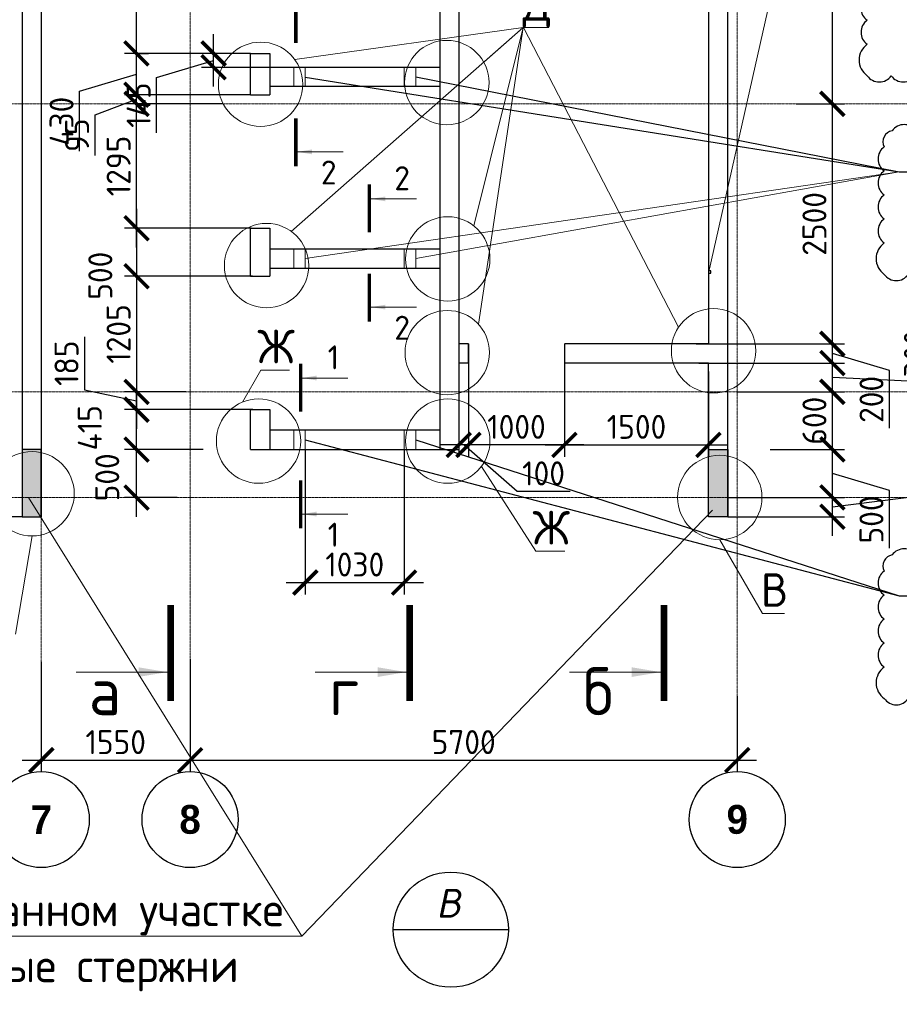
# Model space of a CAD drawing. Header units: millimetres. Extents: x 247266 to 730847, y -636031 to 10052.
# Tile 71 of 196: x 457865 to 467028, y -321142 to -310886. Entities that reach past the tile are written whole.
import ezdxf
from ezdxf.enums import TextEntityAlignment as Align

# ---------------------------------------------------------------- set-up
doc = ezdxf.new("R2010")
doc.units = ezdxf.units.MM
doc.linetypes.add('______5', pattern=[1100, 800, -100, 100, -100])
doc.linetypes.add('осевая', pattern=[50.8, 31.75, -6.35, 6.35, -6.35])
for name, color, linetype, lineweight in [('Выноски', 7, 'Continuous', 20), ('Надписи', 7, 'Continuous', 18), ('Оси', 7, '______5', 18), ('СТЕНЫ', 7, 'Continuous', 30), ('Текст', 7, 'Continuous', 25), ('ТОНКИЕ', 7, 'Continuous', 9), ('Узлы', 7, 'Continuous', 0)]:
    doc.layers.add(name, color=color, linetype=linetype, lineweight=lineweight)
for name, color, linetype in [('Изменения', 1, 'Continuous'), ('РАЗМЕРЫ', 7, 'Continuous'), ('СПДС_РАЗМЕРЫ', 7, 'Continuous'), ('СПДС_СИМВОЛЫ', 7, 'Continuous')]:
    doc.layers.add(name, color=color, linetype=linetype)
doc.styles.add('Century Gothic', font='GOTHIC.TTF')
doc.styles.add('GOST-2.304_Type-B', font='GOST_Common.ttf')
doc.styles.add('Украинский', font='isocpeur.TTF', dxfattribs={"oblique": 12})
doc.dimstyles.new('СПДС', dxfattribs={"dimscale": 100, "dimtxt": 2.5, "dimasz": 2.5, "dimexe": 1.25, "dimexo": 0, "dimtad": 1, "dimdec": 0, "dimtxsty": 'GOST-2.304_Type-B', "dimblk": 'ARCHTICK', "dimcen": 2.5, "dimdle": 2, "dimadec": 0, "dimazin": 2, "dimtfac": 0.75, "dimtdec": 0, "dimtmove": 1, "dimatfit": 3, "dimfxl": 1, "dimtolj": 1, "dimarcsym": 1})

# ---------------------------------------------------------------- blocks, each defined once
blk = doc.blocks.new('_ArchTick')
at = {"color": 0, "linetype": 'ByBlock', "const_width": 0.15}
blk.add_lwpolyline([(-0.5, -0.5), (0.5, 0.5)], dxfattribs=at)
blk = doc.blocks.new('*D1054')
at = {"layer": 'DEFPOINTS', "color": 0, "ltscale": 100}
for p in [(457663, -315863), (457157, -316063), (457890, -316063)]:
    blk.add_point(p, dxfattribs=at)
at = {"layer": 'РАЗМЕРЫ', "color": 0, "lineweight": -2}
for p, q in [((457157, -315663), (457157, -316263)), ((457663, -315863), (457032, -315863)), ((457890, -316063), (457032, -316063)), ((457157, -316063), (457157, -317048))]:
    blk.add_line(p, q, dxfattribs=at)
at = {"layer": 'РАЗМЕРЫ', "color": 0, "lineweight": -2, "ltscale": 100, "xscale": 250, "yscale": 250, "zscale": 250}
for p, rotation in [((457157, -315863), 90), ((457157, -316063), 270)]:
    blk.add_blockref('_ArchTick', p, dxfattribs=dict(at, rotation=rotation))
at = {"layer": 'РАЗМЕРЫ', "color": 0, "lineweight": 0, "ltscale": 100, "insert": (456970, -316748), "char_height": 250, "attachment_point": 5, "rotation": 90, "style": 'GOST-2.304_Type-B'}
blk.add_mtext('\\A1;200', dxfattribs=at)
blk = doc.blocks.new('*D1055')
at = {"layer": 'DEFPOINTS', "color": 0, "ltscale": 100}
for p in [(465240, -315863), (466331, -315863), (465240, -316063)]:
    blk.add_point(p, dxfattribs=at)
at = {"layer": 'РАЗМЕРЫ', "color": 0, "lineweight": -2}
for p, q in [((467752, -315184), (467752, -315785)), ((466331, -316263), (466331, -315663)), ((465240, -315863), (466456, -315863)), ((467752, -315785), (466331, -315963)), ((465240, -316063), (466456, -316063))]:
    blk.add_line(p, q, dxfattribs=at)
at = {"layer": 'РАЗМЕРЫ', "color": 0, "lineweight": -2, "ltscale": 100, "xscale": 250, "yscale": 250, "zscale": 250}
for p, rotation in [((466331, -315863), 90), ((466331, -316063), 270)]:
    blk.add_blockref('_ArchTick', p, dxfattribs=dict(at, rotation=rotation))
at = {"layer": 'РАЗМЕРЫ', "color": 0, "lineweight": 0, "ltscale": 100, "insert": (467564, -315485), "char_height": 250, "attachment_point": 5, "rotation": 90, "style": 'GOST-2.304_Type-B'}
blk.add_mtext('\\A1;200', dxfattribs=at)
blk = doc.blocks.new('*D1056')
at = {"layer": 'DEFPOINTS', "color": 0, "ltscale": 100}
for p in [(465340, -314763), (466331, -314763), (465926, -315363)]:
    blk.add_point(p, dxfattribs=at)
at = {"layer": 'РАЗМЕРЫ', "color": 0, "lineweight": -2}
for p, q in [((466331, -315563), (466331, -314563)), ((465340, -314763), (466456, -314763)), ((465926, -315363), (466456, -315363))]:
    blk.add_line(p, q, dxfattribs=at)
at = {"layer": 'РАЗМЕРЫ', "color": 0, "lineweight": -2, "ltscale": 100, "xscale": 250, "yscale": 250, "zscale": 250}
for p, rotation in [((466331, -314763), 90), ((466331, -315363), 270)]:
    blk.add_blockref('_ArchTick', p, dxfattribs=dict(at, rotation=rotation))
at = {"layer": 'РАЗМЕРЫ', "color": 0, "lineweight": 0, "ltscale": 100, "insert": (466144, -315063), "char_height": 250, "attachment_point": 5, "rotation": 90, "style": 'GOST-2.304_Type-B'}
blk.add_mtext('\\A1;600', dxfattribs=at)
blk = doc.blocks.new('*D1057')
at = {"layer": 'DEFPOINTS', "color": 0, "ltscale": 100}
for p in [(464940, -314463), (466331, -314463), (465549, -314763)]:
    blk.add_point(p, dxfattribs=at)
at = {"layer": 'РАЗМЕРЫ', "color": 0, "lineweight": -2}
for p, q in [((467389, -314064), (467389, -314664)), ((466331, -314963), (466331, -314263)), ((464940, -314463), (466456, -314463)), ((467389, -314664), (466331, -314613)), ((465549, -314763), (466456, -314763))]:
    blk.add_line(p, q, dxfattribs=at)
at = {"layer": 'РАЗМЕРЫ', "color": 0, "lineweight": -2, "ltscale": 100, "xscale": 250, "yscale": 250, "zscale": 250}
for p, rotation in [((466331, -314463), 90), ((466331, -314763), 270)]:
    blk.add_blockref('_ArchTick', p, dxfattribs=dict(at, rotation=rotation))
at = {"layer": 'РАЗМЕРЫ', "color": 0, "lineweight": 0, "ltscale": 100, "insert": (467201, -314364), "char_height": 250, "attachment_point": 5, "rotation": 90, "style": 'GOST-2.304_Type-B'}
blk.add_mtext('\\A1;300', dxfattribs=at)
blk = doc.blocks.new('*D1058')
at = {"layer": 'DEFPOINTS', "color": 0, "ltscale": 100}
for p in [(464913, -314263), (466331, -314263), (465489, -314463)]:
    blk.add_point(p, dxfattribs=at)
at = {"layer": 'РАЗМЕРЫ', "color": 0, "lineweight": -2}
for p, q in [((466331, -314663), (466331, -314063)), ((464913, -314263), (466456, -314263)), ((466926, -314541), (466331, -314363)), ((465489, -314463), (466456, -314463)), ((466926, -315142), (466926, -314541))]:
    blk.add_line(p, q, dxfattribs=at)
at = {"layer": 'РАЗМЕРЫ', "color": 0, "lineweight": -2, "ltscale": 100, "xscale": 250, "yscale": 250, "zscale": 250}
for p, rotation in [((466331, -314263), 90), ((466331, -314463), 270)]:
    blk.add_blockref('_ArchTick', p, dxfattribs=dict(at, rotation=rotation))
at = {"layer": 'РАЗМЕРЫ', "color": 0, "lineweight": 0, "ltscale": 100, "insert": (466738, -314841), "char_height": 250, "attachment_point": 5, "rotation": 90, "style": 'GOST-2.304_Type-B'}
blk.add_mtext('\\A1;200', dxfattribs=at)
blk = doc.blocks.new('*D1059')
at = {"layer": 'DEFPOINTS', "color": 0, "ltscale": 100}
for p in [(465955, -311763), (466331, -311763), (464913, -314263)]:
    blk.add_point(p, dxfattribs=at)
at = {"layer": 'РАЗМЕРЫ', "color": 0, "lineweight": -2}
for p, q in [((466331, -314463), (466331, -311563)), ((465955, -311763), (466456, -311763)), ((464913, -314263), (466456, -314263))]:
    blk.add_line(p, q, dxfattribs=at)
at = {"layer": 'РАЗМЕРЫ', "color": 0, "lineweight": -2, "ltscale": 100, "xscale": 250, "yscale": 250, "zscale": 250}
for p, rotation in [((466331, -311763), 90), ((466331, -314263), 270)]:
    blk.add_blockref('_ArchTick', p, dxfattribs=dict(at, rotation=rotation))
at = {"layer": 'РАЗМЕРЫ', "color": 0, "lineweight": 0, "ltscale": 100, "insert": (466144, -313013), "char_height": 250, "attachment_point": 5, "rotation": 90, "style": 'GOST-2.304_Type-B'}
blk.add_mtext('\\A1;2500', dxfattribs=at)
blk = doc.blocks.new('*D1060')
at = {"layer": 'DEFPOINTS', "color": 0, "ltscale": 100}
for p in [(466305, -308663), (466331, -308663), (465955, -311763)]:
    blk.add_point(p, dxfattribs=at)
at = {"layer": 'РАЗМЕРЫ', "color": 0, "lineweight": -2}
for p, q in [((466331, -311963), (466331, -308463)), ((466305, -308663), (466456, -308663)), ((465955, -311763), (466456, -311763))]:
    blk.add_line(p, q, dxfattribs=at)
at = {"layer": 'РАЗМЕРЫ', "color": 0, "lineweight": -2, "ltscale": 100, "xscale": 250, "yscale": 250, "zscale": 250}
for p, rotation in [((466331, -308663), 90), ((466331, -311763), 270)]:
    blk.add_blockref('_ArchTick', p, dxfattribs=dict(at, rotation=rotation))
at = {"layer": 'РАЗМЕРЫ', "color": 0, "lineweight": 0, "ltscale": 100, "insert": (466144, -310213), "char_height": 250, "attachment_point": 5, "rotation": 90, "style": 'GOST-2.304_Type-B'}
blk.add_mtext('\\A1;3100', dxfattribs=at)
blk = doc.blocks.new('*D1064')
at = {"layer": 'DEFPOINTS', "color": 0, "ltscale": 100}
for p in [(465040, -314552), (463540, -314868), (465040, -315315)]:
    blk.add_point(p, dxfattribs=at)
at = {"layer": 'РАЗМЕРЫ', "color": 0, "lineweight": -2}
for p, q in [((465040, -314552), (465040, -315440)), ((463540, -314868), (463540, -315440)), ((463340, -315315), (465240, -315315))]:
    blk.add_line(p, q, dxfattribs=at)
at = {"layer": 'РАЗМЕРЫ', "color": 0, "lineweight": -2, "ltscale": 100, "xscale": 250, "yscale": 250, "zscale": 250, "rotation": 180}
blk.add_blockref('_ArchTick', (463540, -315315), dxfattribs=at)
at = {"layer": 'РАЗМЕРЫ', "color": 0, "lineweight": -2, "ltscale": 100, "xscale": 250, "yscale": 250, "zscale": 250}
blk.add_blockref('_ArchTick', (465040, -315315), dxfattribs=at)
at = {"layer": 'РАЗМЕРЫ', "color": 0, "lineweight": 0, "ltscale": 100, "insert": (464290, -315127), "char_height": 250, "attachment_point": 5, "style": 'GOST-2.304_Type-B'}
blk.add_mtext('\\A1;1500', dxfattribs=at)
blk = doc.blocks.new('*D1065')
at = {"layer": 'DEFPOINTS', "color": 0, "ltscale": 100}
for p in [(462540, -314263), (463540, -314297), (462540, -315315)]:
    blk.add_point(p, dxfattribs=at)
at = {"layer": 'РАЗМЕРЫ', "color": 0, "lineweight": -2}
for p, q in [((462540, -314263), (462540, -315440)), ((463540, -314297), (463540, -315440)), ((463740, -315315), (462340, -315315))]:
    blk.add_line(p, q, dxfattribs=at)
at = {"layer": 'РАЗМЕРЫ', "color": 0, "lineweight": -2, "ltscale": 100, "xscale": 250, "yscale": 250, "zscale": 250, "rotation": 180}
blk.add_blockref('_ArchTick', (462540, -315315), dxfattribs=at)
at = {"layer": 'РАЗМЕРЫ', "color": 0, "lineweight": -2, "ltscale": 100, "xscale": 250, "yscale": 250, "zscale": 250}
blk.add_blockref('_ArchTick', (463540, -315315), dxfattribs=at)
at = {"layer": 'РАЗМЕРЫ', "color": 0, "lineweight": 0, "ltscale": 100, "insert": (463040, -315127), "char_height": 250, "attachment_point": 5, "style": 'GOST-2.304_Type-B'}
blk.add_mtext('\\A1;1000', dxfattribs=at)
blk = doc.blocks.new('*D1066')
at = {"layer": 'DEFPOINTS', "color": 0, "ltscale": 100}
for p in [(462440, -314265), (462540, -314263), (462440, -315315)]:
    blk.add_point(p, dxfattribs=at)
at = {"layer": 'РАЗМЕРЫ', "color": 0, "lineweight": -2}
for p, q in [((462440, -314265), (462440, -315440)), ((462540, -314263), (462540, -315440)), ((462740, -315315), (462240, -315315)), ((463047, -315799), (462490, -315315)), ((463598, -315799), (463047, -315799))]:
    blk.add_line(p, q, dxfattribs=at)
at = {"layer": 'РАЗМЕРЫ', "color": 0, "lineweight": -2, "ltscale": 100, "xscale": 250, "yscale": 250, "zscale": 250}
blk.add_blockref('_ArchTick', (462440, -315315), dxfattribs=at)
at = {"layer": 'РАЗМЕРЫ', "color": 0, "lineweight": -2, "ltscale": 100, "xscale": 250, "yscale": 250, "zscale": 250, "rotation": 180}
blk.add_blockref('_ArchTick', (462540, -315315), dxfattribs=at)
at = {"layer": 'РАЗМЕРЫ', "color": 0, "lineweight": 0, "ltscale": 100, "insert": (463322, -315612), "char_height": 250, "attachment_point": 5, "style": 'GOST-2.304_Type-B'}
blk.add_mtext('\\A1;100', dxfattribs=at)
blk = doc.blocks.new('NSY101')
at = {"color": 0, "linetype": 'ByBlock', "lineweight": -2}
blk.add_circle((0, 0), 50, dxfattribs=at)
blk = doc.blocks.new('СЛОЖНЫЙ_ОБЪЕКТ_34')
at = {"layer": 'Оси', "color": 16, "linetype": 'Continuous', "lineweight": 25, "transparency": 33554687, "xscale": 9.999999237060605, "yscale": 9.999999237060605, "zscale": 9.999999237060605}
blk.add_blockref('NSY101', (24563, -43009), dxfattribs=at)
at = {"layer": 'Оси', "color": 16, "linetype": 'Continuous', "lineweight": 25, "transparency": 33554687, "insert": (24563, -43009), "char_height": 300, "width": 385, "attachment_point": 5, "style": 'Century Gothic'}
blk.add_mtext('\\A1;{\\fCentury Gothic|i0|b1;\\H300.000000;\\W1.000000;\\C16;7}\\P', dxfattribs=at)
blk = doc.blocks.new('СЛОЖНЫЙ_ОБЪЕКТ_35')
at = {"layer": 'Оси', "color": 16, "linetype": 'Continuous', "lineweight": 25, "transparency": 33554687, "xscale": 9.999999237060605, "yscale": 9.999999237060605, "zscale": 9.999999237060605}
blk.add_blockref('NSY101', (26113, -43009), dxfattribs=at)
at = {"layer": 'Оси', "color": 16, "linetype": 'Continuous', "lineweight": 25, "transparency": 33554687, "insert": (26113, -43009), "char_height": 300, "width": 385, "attachment_point": 5, "style": 'Century Gothic'}
blk.add_mtext('\\A1;{\\fCentury Gothic|i0|b1;\\H300.000000;\\W1.000000;\\C16;8}\\P', dxfattribs=at)
blk = doc.blocks.new('СЛОЖНЫЙ_ОБЪЕКТ_36')
at = {"layer": 'Оси', "color": 16, "linetype": 'Continuous', "lineweight": 25, "transparency": 33554687, "xscale": 9.999999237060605, "yscale": 9.999999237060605, "zscale": 9.999999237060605}
blk.add_blockref('NSY101', (31813, -43009), dxfattribs=at)
at = {"layer": 'Оси', "color": 16, "linetype": 'Continuous', "lineweight": 25, "transparency": 33554687, "insert": (31813, -43009), "char_height": 300, "width": 385, "attachment_point": 5, "style": 'Century Gothic'}
blk.add_mtext('\\A1;{\\fCentury Gothic|i0|b1;\\H300.000000;\\W1.000000;\\C16;9}\\P', dxfattribs=at)
blk = doc.blocks.new('*D1220')
at = {"layer": 'DEFPOINTS', "color": 0, "ltscale": 100}
for p in [(458090, -317576), (459640, -317546), (459640, -318599)]:
    blk.add_point(p, dxfattribs=at)
at = {"layer": 'РАЗМЕРЫ', "color": 0, "lineweight": -2}
for p, q in [((458090, -317576), (458090, -318724)), ((459640, -317546), (459640, -318724)), ((457890, -318599), (459840, -318599))]:
    blk.add_line(p, q, dxfattribs=at)
at = {"layer": 'РАЗМЕРЫ', "color": 0, "lineweight": -2, "ltscale": 100, "xscale": 250, "yscale": 250, "zscale": 250, "rotation": 180}
blk.add_blockref('_ArchTick', (458090, -318599), dxfattribs=at)
at = {"layer": 'РАЗМЕРЫ', "color": 0, "lineweight": -2, "ltscale": 100, "xscale": 250, "yscale": 250, "zscale": 250}
blk.add_blockref('_ArchTick', (459640, -318599), dxfattribs=at)
at = {"layer": 'РАЗМЕРЫ', "color": 0, "lineweight": 0, "ltscale": 100, "insert": (458865, -318411), "char_height": 250, "attachment_point": 5, "style": 'GOST-2.304_Type-B'}
blk.add_mtext('\\A1;1550', dxfattribs=at)
blk = doc.blocks.new('*D1221')
at = {"layer": 'DEFPOINTS', "color": 0, "ltscale": 100}
for p in [(459640, -317825), (465340, -317934), (465340, -318599)]:
    blk.add_point(p, dxfattribs=at)
at = {"layer": 'РАЗМЕРЫ', "color": 0, "lineweight": -2}
for p, q in [((459640, -317825), (459640, -318724)), ((465340, -317934), (465340, -318724)), ((459440, -318599), (465540, -318599))]:
    blk.add_line(p, q, dxfattribs=at)
at = {"layer": 'РАЗМЕРЫ', "color": 0, "lineweight": -2, "ltscale": 100, "xscale": 250, "yscale": 250, "zscale": 250, "rotation": 180}
blk.add_blockref('_ArchTick', (459640, -318599), dxfattribs=at)
at = {"layer": 'РАЗМЕРЫ', "color": 0, "lineweight": -2, "ltscale": 100, "xscale": 250, "yscale": 250, "zscale": 250}
blk.add_blockref('_ArchTick', (465340, -318599), dxfattribs=at)
at = {"layer": 'РАЗМЕРЫ', "color": 0, "lineweight": 0, "ltscale": 100, "insert": (462490, -318411), "char_height": 250, "attachment_point": 5, "style": 'GOST-2.304_Type-B'}
blk.add_mtext('\\A1;5700', dxfattribs=at)
blk = doc.blocks.new('*D1425')
at = {"layer": 'DEFPOINTS', "color": 0, "ltscale": 100}
for p in [(459082, -315363), (459777, -315363), (459505, -315863)]:
    blk.add_point(p, dxfattribs=at)
at = {"layer": 'РАЗМЕРЫ', "color": 0, "lineweight": -2}
for p, q in [((459082, -316063), (459082, -315163)), ((459777, -315363), (458957, -315363)), ((459505, -315863), (458957, -315863))]:
    blk.add_line(p, q, dxfattribs=at)
at = {"layer": 'РАЗМЕРЫ', "color": 0, "lineweight": -2, "ltscale": 100, "xscale": 250, "yscale": 250, "zscale": 250}
for p, rotation in [((459082, -315363), 90), ((459082, -315863), 270)]:
    blk.add_blockref('_ArchTick', p, dxfattribs=dict(at, rotation=rotation))
at = {"layer": 'РАЗМЕРЫ', "color": 0, "lineweight": 0, "ltscale": 100, "insert": (458777, -315653), "char_height": 250, "attachment_point": 5, "rotation": 90, "style": 'GOST-2.304_Type-B'}
blk.add_mtext('\\A1;500', dxfattribs=at)
blk = doc.blocks.new('*D1426')
at = {"layer": 'DEFPOINTS', "color": 0, "ltscale": 100}
for p in [(459082, -314948), (459549, -314948), (459595, -315363)]:
    blk.add_point(p, dxfattribs=at)
at = {"layer": 'РАЗМЕРЫ', "color": 0, "lineweight": -2}
for p, q in [((459082, -315563), (459082, -314748)), ((459549, -314948), (458957, -314948)), ((459595, -315363), (458957, -315363))]:
    blk.add_line(p, q, dxfattribs=at)
at = {"layer": 'РАЗМЕРЫ', "color": 0, "lineweight": -2, "ltscale": 100, "xscale": 250, "yscale": 250, "zscale": 250}
for p, rotation in [((459082, -314948), 90), ((459082, -315363), 270)]:
    blk.add_blockref('_ArchTick', p, dxfattribs=dict(at, rotation=rotation))
at = {"layer": 'РАЗМЕРЫ', "color": 0, "lineweight": 0, "ltscale": 100, "insert": (458595, -315137), "char_height": 250, "attachment_point": 5, "rotation": 90, "style": 'GOST-2.304_Type-B'}
blk.add_mtext('\\A1;415', dxfattribs=at)
blk = doc.blocks.new('*D1427')
at = {"layer": 'DEFPOINTS', "color": 0, "ltscale": 100}
for p in [(459595, -314763), (459082, -314948), (460293, -314948)]:
    blk.add_point(p, dxfattribs=at)
at = {"layer": 'РАЗМЕРЫ', "color": 0, "lineweight": -2}
for p, q in [((458541, -314190), (458541, -314740)), ((459082, -314563), (459082, -315148)), ((458541, -314740), (459082, -314855)), ((459595, -314763), (458957, -314763)), ((460293, -314948), (458957, -314948))]:
    blk.add_line(p, q, dxfattribs=at)
at = {"layer": 'РАЗМЕРЫ', "color": 0, "lineweight": -2, "ltscale": 100, "xscale": 250, "yscale": 250, "zscale": 250}
for p, rotation in [((459082, -314763), 90), ((459082, -314948), 270)]:
    blk.add_blockref('_ArchTick', p, dxfattribs=dict(at, rotation=rotation))
at = {"layer": 'РАЗМЕРЫ', "color": 0, "lineweight": 0, "ltscale": 100, "insert": (458353, -314465), "char_height": 250, "attachment_point": 5, "rotation": 90, "style": 'GOST-2.304_Type-B'}
blk.add_mtext('\\A1;185', dxfattribs=at)
blk = doc.blocks.new('*D1428')
at = {"layer": 'DEFPOINTS', "color": 0, "ltscale": 100}
for p in [(459082, -311763), (459901, -311763), (459694, -313058)]:
    blk.add_point(p, dxfattribs=at)
at = {"layer": 'РАЗМЕРЫ', "color": 0, "lineweight": -2}
for p, q in [((459082, -313258), (459082, -311563)), ((459901, -311763), (458957, -311763)), ((459694, -313058), (458957, -313058))]:
    blk.add_line(p, q, dxfattribs=at)
at = {"layer": 'РАЗМЕРЫ', "color": 0, "lineweight": -2, "ltscale": 100, "xscale": 250, "yscale": 250, "zscale": 250}
for p, rotation in [((459082, -311763), 90), ((459082, -313058), 270)]:
    blk.add_blockref('_ArchTick', p, dxfattribs=dict(at, rotation=rotation))
at = {"layer": 'РАЗМЕРЫ', "color": 0, "lineweight": 0, "ltscale": 100, "insert": (458895, -312410), "char_height": 250, "attachment_point": 5, "rotation": 90, "style": 'GOST-2.304_Type-B'}
blk.add_mtext('\\A1;1295', dxfattribs=at)
blk = doc.blocks.new('*D1429')
at = {"layer": 'DEFPOINTS', "color": 0, "ltscale": 100}
for p in [(459082, -311668), (460270, -311668), (459980, -311763)]:
    blk.add_point(p, dxfattribs=at)
at = {"layer": 'РАЗМЕРЫ', "color": 0, "lineweight": -2}
for p, q in [((459082, -311963), (459082, -311468)), ((460270, -311668), (458957, -311668)), ((458650, -311876), (459082, -311715)), ((459980, -311763), (458957, -311763)), ((458650, -312301), (458650, -311876))]:
    blk.add_line(p, q, dxfattribs=at)
at = {"layer": 'РАЗМЕРЫ', "color": 0, "lineweight": -2, "ltscale": 100, "xscale": 250, "yscale": 250, "zscale": 250}
for p, rotation in [((459082, -311668), 270), ((459082, -311763), 90)]:
    blk.add_blockref('_ArchTick', p, dxfattribs=dict(at, rotation=rotation))
at = {"layer": 'РАЗМЕРЫ', "color": 0, "lineweight": 0, "ltscale": 100, "insert": (458463, -312089), "char_height": 250, "attachment_point": 5, "rotation": 90, "style": 'GOST-2.304_Type-B'}
blk.add_mtext('\\A1;95', dxfattribs=at)
blk = doc.blocks.new('*D1432')
at = {"layer": 'DEFPOINTS', "color": 0, "ltscale": 100}
for p in [(460277, -313058), (459082, -313558), (460289, -313558)]:
    blk.add_point(p, dxfattribs=at)
at = {"layer": 'РАЗМЕРЫ', "color": 0, "lineweight": -2}
for p, q in [((459082, -312858), (459082, -313758)), ((460277, -313058), (458957, -313058)), ((460289, -313558), (458957, -313558))]:
    blk.add_line(p, q, dxfattribs=at)
at = {"layer": 'РАЗМЕРЫ', "color": 0, "lineweight": -2, "ltscale": 100, "xscale": 250, "yscale": 250, "zscale": 250}
for p, rotation in [((459082, -313058), 90), ((459082, -313558), 270)]:
    blk.add_blockref('_ArchTick', p, dxfattribs=dict(at, rotation=rotation))
at = {"layer": 'РАЗМЕРЫ', "color": 0, "lineweight": 0, "ltscale": 100, "insert": (458705, -313553), "char_height": 250, "attachment_point": 5, "rotation": 90, "style": 'GOST-2.304_Type-B'}
blk.add_mtext('\\A1;500', dxfattribs=at)
blk = doc.blocks.new('*D1433')
at = {"layer": 'DEFPOINTS', "color": 0, "ltscale": 100}
for p in [(460289, -313558), (459082, -314763), (459406, -314763)]:
    blk.add_point(p, dxfattribs=at)
at = {"layer": 'РАЗМЕРЫ', "color": 0, "lineweight": -2}
for p, q in [((459082, -313358), (459082, -314963)), ((460289, -313558), (458957, -313558)), ((459406, -314763), (458957, -314763))]:
    blk.add_line(p, q, dxfattribs=at)
at = {"layer": 'РАЗМЕРЫ', "color": 0, "lineweight": -2, "ltscale": 100, "xscale": 250, "yscale": 250, "zscale": 250}
for p, rotation in [((459082, -313558), 90), ((459082, -314763), 270)]:
    blk.add_blockref('_ArchTick', p, dxfattribs=dict(at, rotation=rotation))
at = {"layer": 'РАЗМЕРЫ', "color": 0, "lineweight": 0, "ltscale": 100, "insert": (458895, -314160), "char_height": 250, "attachment_point": 5, "rotation": 90, "style": 'GOST-2.304_Type-B'}
blk.add_mtext('\\A1;1205', dxfattribs=at)
blk = doc.blocks.new('*D1434')
at = {"layer": 'DEFPOINTS', "color": 0, "ltscale": 100}
for p in [(459082, -309548), (459159, -309548), (460270, -311238)]:
    blk.add_point(p, dxfattribs=at)
at = {"layer": 'РАЗМЕРЫ', "color": 0, "lineweight": -2}
for p, q in [((459082, -311438), (459082, -309348)), ((459159, -309548), (458957, -309548)), ((460270, -311238), (458957, -311238))]:
    blk.add_line(p, q, dxfattribs=at)
at = {"layer": 'РАЗМЕРЫ', "color": 0, "lineweight": -2, "ltscale": 100, "xscale": 250, "yscale": 250, "zscale": 250}
for p, rotation in [((459082, -309548), 90), ((459082, -311238), 270)]:
    blk.add_blockref('_ArchTick', p, dxfattribs=dict(at, rotation=rotation))
at = {"layer": 'РАЗМЕРЫ', "color": 0, "lineweight": 0, "ltscale": 100, "insert": (458895, -310393), "char_height": 250, "attachment_point": 5, "rotation": 90, "style": 'GOST-2.304_Type-B'}
blk.add_mtext('\\A1;1690', dxfattribs=at)
blk = doc.blocks.new('*D1435')
at = {"layer": 'DEFPOINTS', "color": 0, "ltscale": 100}
for p in [(459885, -311238), (460270, -311238), (460470, -311383)]:
    blk.add_point(p, dxfattribs=at)
at = {"layer": 'РАЗМЕРЫ', "color": 0, "lineweight": -2}
for p, q in [((459885, -311583), (459885, -311038)), ((460270, -311238), (459760, -311238)), ((459291, -311489), (459885, -311310)), ((460470, -311383), (459760, -311383)), ((459291, -312064), (459291, -311489))]:
    blk.add_line(p, q, dxfattribs=at)
at = {"layer": 'РАЗМЕРЫ', "color": 0, "lineweight": -2, "ltscale": 100, "xscale": 250, "yscale": 250, "zscale": 250}
for p, rotation in [((459885, -311238), 90), ((459885, -311383), 270)]:
    blk.add_blockref('_ArchTick', p, dxfattribs=dict(at, rotation=rotation))
at = {"layer": 'РАЗМЕРЫ', "color": 0, "lineweight": 0, "ltscale": 100, "insert": (459104, -311776), "char_height": 250, "attachment_point": 5, "rotation": 90, "style": 'GOST-2.304_Type-B'}
blk.add_mtext('\\A1;145', dxfattribs=at)
blk = doc.blocks.new('*D1740')
at = {"layer": 'DEFPOINTS', "color": 0, "ltscale": 100}
for p in [(459082, -311238), (459082, -311238), (460270, -311668)]:
    blk.add_point(p, dxfattribs=at)
at = {"layer": 'РАЗМЕРЫ', "color": 0, "lineweight": -2}
for p, q in [((459082, -311868), (459082, -311038)), ((459082, -311238), (459207, -311238)), ((458488, -311631), (459082, -311453)), ((458488, -312257), (458488, -311631)), ((460270, -311668), (458957, -311668))]:
    blk.add_line(p, q, dxfattribs=at)
at = {"layer": 'РАЗМЕРЫ', "color": 0, "lineweight": -2, "ltscale": 100, "xscale": 250, "yscale": 250, "zscale": 250}
for p, rotation in [((459082, -311238), 90), ((459082, -311668), 270)]:
    blk.add_blockref('_ArchTick', p, dxfattribs=dict(at, rotation=rotation))
at = {"layer": 'РАЗМЕРЫ', "color": 0, "lineweight": 0, "ltscale": 100, "insert": (458301, -311944), "char_height": 250, "attachment_point": 5, "rotation": 90, "style": 'GOST-2.304_Type-B'}
blk.add_mtext('\\A1;430', dxfattribs=at)
blk = doc.blocks.new('*D2935')
at = {"layer": 'DEFPOINTS', "color": 0, "ltscale": 100}
for p in [(465683, -315363), (466331, -315363), (465240, -315863)]:
    blk.add_point(p, dxfattribs=at)
at = {"layer": 'РАЗМЕРЫ', "color": 0, "lineweight": -2}
for p, q in [((466331, -316063), (466331, -315163)), ((465683, -315363), (466456, -315363)), ((466926, -315791), (466331, -315613)), ((465240, -315863), (466456, -315863)), ((466926, -316392), (466926, -315791))]:
    blk.add_line(p, q, dxfattribs=at)
at = {"layer": 'РАЗМЕРЫ', "color": 0, "lineweight": -2, "ltscale": 100, "xscale": 250, "yscale": 250, "zscale": 250}
for p, rotation in [((466331, -315363), 90), ((466331, -315863), 270)]:
    blk.add_blockref('_ArchTick', p, dxfattribs=dict(at, rotation=rotation))
at = {"layer": 'РАЗМЕРЫ', "color": 0, "lineweight": 0, "ltscale": 100, "insert": (466738, -316092), "char_height": 250, "attachment_point": 5, "rotation": 90, "style": 'GOST-2.304_Type-B'}
blk.add_mtext('\\A1;500', dxfattribs=at)

msp = doc.modelspace()

# ---------------------------------------------------------------- hatches: boundary and pattern name
at = {"layer": 'РАЗМЕРЫ', "transparency": 33554648}
h = msp.add_hatch(dxfattribs=at)
h.set_pattern_fill('ANGLE', color=256)
h.set_pattern_definition([(0, (0, 0), (0, 6.985), [5.08, -1.905]), (90, (0, 0), (-6.985, 4e-16), [5.08, -1.905])])
h.paths.add_polyline_path([(458090.21, -315394.86, 0.11519763), (457890.36, -315396.39), (457890.36, -315862.98), (458090.21, -315862.98)])
h.paths.add_polyline_path([(458090.21, -315862.98), (457890.36, -315862.98), (457890.36, -316062.98), (458090.21, -316062.98)])
h.paths.add_polyline_path([(465240.21, -315862.98), (465040.21, -315862.98), (465040.21, -316062.98), (465240.21, -316062.98)])
h.paths.add_polyline_path([(465240.21, -315431.29, 0.11538327), (465040.21, -315439.52), (465040.21, -315862.98), (465240.21, -315862.98)])
h.paths.add_polyline_path([(465240.21, -315363.47), (465040.21, -315363.47), (465040.21, -315439.52, -0.11538327), (465240.21, -315431.29)])
h.paths.add_polyline_path([(458090.21, -315363.47), (457890.36, -315363.47), (457890.36, -315396.39, -0.11519763), (458090.21, -315394.86)])

# ---------------------------------------------------------------- linework, layer by layer
at = {"layer": 'Выноски', "lineweight": 30}
msp.add_line((461755.76, -320364.42, -3100), (462955.76, -320364.42, -3100), dxfattribs=at)
msp.add_circle((462355.76, -320364.42, -3100), 600, dxfattribs=at)
at = {"layer": 'Изменения', "elevation": 560}
for points in [[(466693.92, -310642.24, 0.52056705), (466693.92, -310892.24, 0.52056705), (466693.92, -311142.24, 0.52056705), (466693.92, -311469.81, 0.52056705), (466943.92, -311469.81, 0.52056705), (467193.92, -311469.81, 0.52056705), (467443.92, -311469.81, 0.52056705), (467693.92, -311469.81, 0.52056705), (467943.92, -311469.81, 0.52056705), (468193.92, -311469.81, 0.52056705), (468443.92, -311469.81, 0.52056705), (468693.92, -311469.81, 0.52056705), (468943.92, -311469.81, 0.52056705), (469193.92, -311469.81, 0.52056705), (469443.92, -311469.81, 0.52056705), (469693.92, -311469.81, 0.52056705), (469943.92, -311469.81, 0.52056705), (470193.92, -311469.81, 0.52056705), (470443.92, -311469.81, 0.52056705), (470612.39, -311388.29, 0.52056705), (470612.39, -311138.29, 0.52056705), (470612.39, -310888.29, 0.52056705), (470612.39, -310638.29, 0.52056705)], [(467203.69, -312043.62, 0.52056705), (466953.69, -312043.62, 0.52056705), (466871.42, -312211.35, 0.52056705), (466871.42, -312461.35, 0.52056705), (466871.42, -312711.35, 0.52056705), (466871.42, -312961.35, 0.52056705), (466871.42, -313211.35, 0.52056705), (466871.42, -313538.93, 0.52056705), (467121.42, -313538.93, 0.52056705)], [(467203.69, -316461.67, 0.52056705), (466953.69, -316461.67, 0.52056705), (466871.42, -316629.4, 0.52056705), (466871.42, -316879.4, 0.52056705), (466871.42, -317129.4, 0.52056705), (466871.42, -317379.4, 0.52056705), (466871.42, -317629.4, 0.52056705), (466871.42, -317956.98, 0.52056705), (467121.42, -317956.98, 0.52056705)]]:
    msp.add_lwpolyline(points, format="xyb", dxfattribs=at)
at = {"layer": 'Надписи', "lineweight": 15, "ltscale": 0.3}
for p, q in [((465040.51, -313525.98, -760), (466797.07, -305739.94, -760)), ((460693.94, -313091.29, -720), (463111.32, -310967.25, -720)), ((460729.64, -311300.17, -720), (463111.32, -310967.25, -720)), ((462597.1, -313034.58, -720), (463111.32, -310967.25, -720)), ((462643.75, -314058.16, -720), (463111.32, -310967.25, -720)), ((462643.75, -314058.16, -720), (463111.32, -310967.25, -720)), ((462699.74, -311329.73, -720), (463111.32, -310967.25, -720)), ((462699.74, -311329.73, -720), (463111.32, -310967.25, -720)), ((462699.74, -311329.73, -720), (463111.32, -310967.25, -720)), ((463111.32, -310967.25, -720), (463111.42, -310967.25, -720)), ((463111.54, -310966.9, -720), (463376.79, -310966.9, -720)), ((460185.52, -314868.81), (460375.85, -314535.35, -360)), ((460185.52, -314868.81), (460375.85, -314535.35, -360)), ((460185.52, -314868.81), (460375.85, -314535.35, -360)), ((460376.09, -314535, -360), (460676.37, -314535, -360)), ((462674.63, -315539.31, -720), (463242.22, -316423.19, -720)), ((462674.63, -315539.31, -720), (463242.22, -316423.19, -720)), ((462674.63, -315539.31, -720), (463242.22, -316423.19, -720)), ((457955.11, -315862.98, -760), (460804.25, -320433.74, -760)), ((457955.11, -315862.98, -760), (460804.25, -320433.74, -760)), ((457955.11, -315862.98, -760), (460804.25, -320433.74, -760)), ((465080.8, -315994.65, -760), (460804.25, -320433.74, -760)), ((457993.55, -316263.06, -360), (457822.38, -317285.46, -360)), ((457993.55, -316263.06, -360), (457822.38, -317285.46, -360)), ((457993.55, -316263.06, -360), (457822.38, -317285.46, -360)), ((465157.81, -316302.45, -1280), (465601.47, -317071.89, -1280)), ((465157.81, -316302.45, -1280), (465601.47, -317071.89, -1280)), ((465157.81, -316302.45, -1280), (465601.47, -317071.89, -1280)), ((463242.22, -316423.19, -720), (463242.32, -316423.19, -720)), ((463242.46, -316422.84, -720), (463542.74, -316422.84, -720)), ((460797.19, -316882.29, -360), (460797.29, -316882.29, -360)), ((465601.47, -317071.89, -1280), (465601.57, -317071.89, -1280)), ((465601.68, -317071.54, -1280), (465831.89, -317071.54, -1280)), ((454644.03, -320433.64, -760), (460807.07, -320433.64, -760)), ((460804.25, -320433.74, -760), (460804.15, -320433.74, -760))]:
    msp.add_line(p, q, dxfattribs=at)
at = {"layer": 'Надписи', "ltscale": 0.3}
msp.add_line((463111.44, -310966.9, -720), (464728.12, -314089.15, -360), dxfattribs=at)
at = {"layer": 'Надписи'}
for centre in [(460374.73, -311559.36, -360), (462314.37, -311540.98, -360), (462323.56, -313378.56, -360), (460436.49, -313447.46, -360), (462318.95, -314354.22, -720), (465092.96, -314334.17, -360), (460353.56, -315274.89), (462323.56, -315274.93, -360), (457993.55, -315823.58), (465157.81, -315862.98, -920)]:
    msp.add_circle(centre, 439.48, dxfattribs=at)
at = {"layer": 'Оси', "linetype": 'осевая', "lineweight": 0, "ltscale": 0.3, "transparency": 33554687}
for p, q in [((458090.32, -304904.66, -1120), (458090.32, -318702.43, -1120)), ((459640.32, -304904.66, -1120), (459640.32, -318702.43, -1120)), ((465340.32, -304904.66, -1120), (465340.32, -318702.43, -1120)), ((454553.04, -311762.98, -1120), (468697.68, -311762.98, -1120)), ((454553.04, -314762.98, -1120), (468697.68, -314762.98, -1120)), ((454553.04, -315862.98, -1120), (468697.68, -315862.98, -1120))]:
    msp.add_line(p, q, dxfattribs=at)
at = {"layer": 'РАЗМЕРЫ'}
for points, elevation in [([(458090.32, -315363.47), (457890.36, -315363.47), (457890.36, -316062.98), (458090.32, -316062.98)], -360), ([(465240.21, -316062.98), (465040.21, -316062.98), (465040.21, -315363.47), (465240.21, -315363.47)], -560)]:
    msp.add_lwpolyline(points, close=True, dxfattribs=dict(at, elevation=elevation))
at = {"layer": 'СПДС_СИМВОЛЫ', "ltscale": 100}
for p, q in [((460837.15, -311485.34, -560), (467025.96, -312470.93)), ((461990.21, -311482.98, -560), (467025.96, -312470.93)), ((467025.96, -312470.93), (470664.8, -312470.93)), ((460840.21, -315262.98, -560), (467025.96, -316888.98)), ((461990.21, -315262.98, -560), (467025.96, -316888.98)), ((467025.96, -316888.98), (470664.8, -316888.98))]:
    msp.add_line(p, q, dxfattribs=at)
at = {"layer": 'СТЕНЫ', "linetype": 'Continuous', "transparency": 33554687}
for p, q in [((462240.21, -308412.98, -560), (462240.21, -315362.98, -560)), ((465040.21, -308412.98, -560), (465040.21, -314262.98, -560)), ((457890.21, -308662.98, -560), (457890.21, -316062.98, -560)), ((458090.21, -308612.98, -560), (458090.21, -316062.98, -560)), ((462440.21, -308612.98, -560), (462440.21, -314262.98, -560)), ((465240.21, -316062.98, -560), (465240.21, -308662.98, -560)), ((460270.21, -311667.97, -662.38), (460270.21, -311237.97, -560)), ((460470.21, -311237.97, -560), (460470.21, -311667.97, -662.38)), ((462240.21, -311382.98, -560), (460470.21, -311382.98, -560)), ((462240.21, -311582.98, -560), (460470.21, -311582.98, -560)), ((460270.21, -313557.97, -669.34), (460270.21, -313057.97, -558.9)), ((460470.21, -313057.97, -558.9), (460470.21, -313557.97, -669.34)), ((460470.21, -313272.98, -560), (462240.21, -313272.98, -560)), ((460470.21, -313472.98, -560), (462240.21, -313472.98, -560)), ((462540.21, -314262.98, -560), (462440.21, -314262.98, -560)), ((465040.21, -314262.98, -560), (463540.21, -314262.98, -560)), ((462540.21, -314462.98, -560), (462440.21, -314462.98, -560)), ((462440.21, -314462.98, -560), (462440.21, -315362.98, -560)), ((465040.21, -314462.98, -560), (463540.21, -314462.98, -560)), ((465040.21, -316062.98, -560), (465040.21, -314462.98, -560)), ((460270.21, -315362.98, -760), (460270.21, -314947.97, -760)), ((460470.21, -314947.97, -760), (460470.21, -315362.98, -760)), ((462240.21, -315162.98, -560), (460470.21, -315162.98, -560)), ((460270.21, -315362.98, -560), (462440.21, -315362.98, -560)), ((457890.21, -316062.98, -560), (458090.21, -316062.98, -560)), ((465240.21, -316062.98, -560), (465040.21, -316062.98, -560))]:
    msp.add_line(p, q, dxfattribs=at)
for points, elevation in [([(460270.21, -311237.97), (460470.21, -311237.97)], -560), ([(460270.21, -311667.97), (460470.21, -311667.97)], -560), ([(460270.21, -313057.97), (460470.21, -313057.97)], -560), ([(465040.51, -313500.98), (465040.51, -313525.98), (465065.51, -313525.98), (465065.51, -313500.98), (465040.51, -313500.98)], -200), ([(460270.21, -313557.97), (460470.21, -313557.97)], -755.48), ([(462540.21, -314462.98), (462540.21, -314262.98)], -560), ([(463540.21, -314264.81), (463540.21, -314462.98)], -560), ([(460270.21, -314947.97), (460470.21, -314947.97)], -513.61)]:
    msp.add_lwpolyline(points, dxfattribs=dict(at, elevation=elevation))
at = {"layer": 'ТОНКИЕ', "ltscale": 100}
for p, q in [((460720.21, -311582.98, -560), (460720.21, -311382.98, -560)), ((460840.21, -311582.98, -560), (460840.21, -311382.98, -560)), ((461870.21, -311582.98, -560), (461870.21, -311382.98, -560)), ((461990.21, -311582.98, -560), (461990.21, -311382.98, -560)), ((460840.21, -313372.98, -560), (467025.96, -312470.93)), ((467025.96, -312470.93), (461990.21, -313372.98, -560)), ((460720.21, -313472.98, -560), (460720.21, -313272.98, -560)), ((460840.21, -313472.98, -560), (460840.21, -313272.98, -560)), ((461870.21, -313472.98, -560), (461870.21, -313272.98, -560)), ((461990.21, -313472.98, -560), (461990.21, -313272.98, -560)), ((460720.21, -315362.98, -560), (460720.21, -315162.98, -560)), ((460840.21, -315362.98, -560), (460840.21, -315162.98, -560)), ((461870.21, -315362.98, -560), (461870.21, -315162.98, -560)), ((461990.21, -315362.98, -560), (461990.21, -315162.98, -560))]:
    msp.add_line(p, q, dxfattribs=at)
at = {"layer": 'Узлы', "linetype": 'Continuous', "lineweight": 0}
for p, q in [((460758.94, -312262.79), (461233.94, -312262.79)), ((461524.05, -312752.7), (461999.05, -312752.7)), ((461524.05, -313879.89), (461999.05, -313879.89)), ((460807.77, -314618.52), (461282.77, -314618.52)), ((460807.77, -316035.51), (461282.77, -316035.51)), ((459403.41, -317681.77, -360), (458453.41, -317681.77, -360)), ((461893.71, -317681.77, -360), (460943.71, -317681.77, -360)), ((464541.42, -317681.77, -360), (463591.42, -317681.77, -360))]:
    msp.add_line(p, q, dxfattribs=at)
at = {"layer": 'Узлы', "linetype": 'Continuous', "lineweight": 0, "const_width": 35}
for points in [[(460741.44, -310628.8), (460741.44, -311128.8)], [(460741.44, -312412.79), (460741.44, -311912.79)], [(461506.55, -312602.7), (461506.55, -313102.7)], [(461506.55, -314029.89), (461506.55, -313529.89)], [(460790.27, -314468.52), (460790.27, -314968.52)], [(460790.27, -316185.51), (460790.27, -315685.51)]]:
    msp.add_lwpolyline(points, dxfattribs=at)
at = {"layer": 'Узлы', "linetype": 'Continuous', "lineweight": 0, "const_width": 70, "elevation": -360}
for points in [[(459438.41, -317981.77), (459438.41, -316981.77)], [(461928.71, -317981.77), (461928.71, -316981.77)], [(464576.42, -317981.77), (464576.42, -316981.77)]]:
    msp.add_lwpolyline(points, dxfattribs=at)
at = {"layer": 'Узлы', "linetype": 'Continuous', "lineweight": 0}
for points in [[(460758.94, -312262.79), (460909.16, -312287.92), (460909.16, -312237.65)], [(461524.05, -312752.7), (461674.27, -312777.84), (461674.27, -312727.56)], [(461524.05, -313879.89), (461674.27, -313905.03), (461674.27, -313854.76)], [(460807.77, -314618.52), (460958, -314643.66), (460958, -314593.38)], [(460807.77, -316035.51), (460958, -316060.65), (460958, -316010.37)], [(459403.41, -317681.77, -360), (459102.96, -317732.05, -360), (459102.96, -317631.49, -360)], [(461893.71, -317681.77, -360), (461593.26, -317732.05, -360), (461593.26, -317631.49, -360)], [(464541.42, -317681.77, -360), (464240.97, -317732.05, -360), (464240.97, -317631.49, -360)]]:
    msp.add_solid(points, dxfattribs=at)

# ---------------------------------------------------------------- block references
at = {"layer": 'Оси', "linetype": 'Continuous', "lineweight": 25, "transparency": 33554687}
for name in ['СЛОЖНЫЙ_ОБЪЕКТ_34', 'СЛОЖНЫЙ_ОБЪЕКТ_35', 'СЛОЖНЫЙ_ОБЪЕКТ_36']:
    msp.add_blockref(name, (433526.8, -276208.8, -1120), dxfattribs=at)

# ---------------------------------------------------------------- texts
at = {"layer": 'Надписи', "ltscale": 0.3, "char_height": 350, "attachment_point": 2, "style": 'GOST-2.304_Type-B'}
for s, insert in [('Д', (463254.04, -310546.9, -720)), ('Ж', (460536.09, -314115, -360)), ('Ж', (463402.46, -316002.84, -720)), ('В', (465726.68, -316651.54, -1280)), ('на заштрихованном участке \\Pвертикальные стержни\\P загнуть в плиту покрытия', (457712.63, -319978.64, -760))]:
    msp.add_mtext(s, dxfattribs=dict(at, insert=insert))
at = {"layer": 'Текст', "style": 'Украинский', "oblique": 12}
msp.add_text('В', height=300, dxfattribs=at).set_placement((462330.76, -320089.42, -3100), align=Align.MIDDLE)
at = {"layer": 'Узлы', "linetype": 'Continuous', "lineweight": 0, "attachment_point": 5, "style": 'GOST-2.304_Type-B'}
for s, width, gutter_width, insert, char_height in [('2', 361.9399, 12.5, (461083.94, -312477.79), 250), ('2', 361.9399, 12.5, (461849.05, -312537.7), 250), ('2', 361.9399, 12.5, (461849.05, -314094.89), 250), ('1', 361.9399, 12.5, (461132.77, -314403.52), 250), ('1', 361.9399, 12.5, (461132.77, -316250.51), 250), ('б', 723.8798, 25, (463891.42, -317880.23, -360), 500), ('а', 723.8798, 25, (458753.41, -317880.23, -360), 500), ('г', 723.8798, 25, (461243.71, -317880.23, -360), 500)]:
    msp.add_mtext_dynamic_manual_height_columns(s, width=width, gutter_width=gutter_width, heights=[0], dxfattribs=dict(at, insert=insert, char_height=char_height))

# ---------------------------------------------------------------- dimensions: what is measured, and where the dimension line sits
at = {"layer": 'РАЗМЕРЫ', "lineweight": 0}
for base, p1, p2, picture, middle in [((466331.43, -308662.98, -360), (465954.93, -311762.98, -920), (466304.93, -308662.98, -560), '*D1060', (466143.81, -310212.98, -360)), ((459082.27, -309547.51, -760), (460270.21, -311237.97, -560), (459159.25, -309547.51, -760), '*D1434', (458894.64, -310392.74, -760)), ((459082.27, -311237.97), (460270.21, -311667.97, -662.38), (459082.27, -311237.97, -760), '*D1740', (458300.52, -311693.71)), ((459885.31, -311237.97, -760), (460470.21, -311382.98, -760), (460270.21, -311237.97, -760), '*D1435', (459103.56, -311551.21, -760)), ((459082.27, -311762.98, -760), (459694.29, -313057.97, -760), (459901.5, -311762.98, -760), '*D1428', (458894.64, -312410.47, -760)), ((466331.43, -311762.98, -360), (464912.93, -314262.98, -560), (465954.93, -311762.98, -920), '*D1059', (466143.81, -313012.98, -360)), ((459082.27, -314762.97, -760), (460288.83, -313557.97, -755.48), (459406.41, -314762.97, -960), '*D1433', (458894.64, -314160.47, -760)), ((466331.43, -314262.98, -360), (465489.43, -314462.98, -360), (464912.93, -314262.98, -560), '*D1058', (466737.93, -314603.71, -360)), ((466331.43, -314762.98, -360), (465925.75, -315363.47, -360), (465340.21, -314762.98, -360), '*D1056', (466143.81, -315063.22, -360)), ((466331.43, -315363.47), (465240.36, -315862.98, -920), (465682.74, -315363.47, -360), '*D2935', (466737.93, -315853.96))]:
    dim = msp.add_linear_dim(base=base, p1=p1, p2=p2, angle=90, dimstyle='СПДС', dxfattribs=at)
    dim.commit()
    dim.dimension.update_dxf_attribs({"geometry": picture, "text_midpoint": middle})
for base, p1, p2, picture, middle in [((459082.27, -311667.97, -760), (459979.77, -311762.98, -1320), (460270.21, -311667.97, -662.38), '*D1429', (458650.31, -311938.48, -760)), ((459082.27, -313557.97, -760), (460276.79, -313057.97, -560), (460288.83, -313557.97, -755.48), '*D1432', (458892.98, -313553.35, -760)), ((466331.43, -314462.98, -360), (465549.43, -314762.98, -360), (464940.21, -314462.98, -720), '*D1057', (467388.93, -314601.65, -360)), ((459082.27, -314947.97, -760), (459594.55, -314762.98, -960), (460293.22, -314947.97, -513.61), '*D1427', (458541.03, -314677.66, -760)), ((459082.27, -314947.97, -760), (459594.55, -315362.98, -960), (459548.56, -314947.97, -760), '*D1426', (458782.67, -315137.09, -760)), ((459082.27, -315362.98, -760), (459504.77, -315862.98, -1320), (459776.52, -315362.98, -960), '*D1425', (458964.55, -315653.15, -760)), ((466331.43, -315862.98, -360), (465240.21, -316062.98, -720), (465240.36, -315862.98, -920), '*D1055', (467751.53, -315722.35, -360)), ((457157.43, -316062.98, -360), (457663.4, -315862.98, -920), (457890.36, -316062.98, -560), '*D1054', (456991.92, -316747.94, -360))]:
    dim = msp.add_linear_dim(base=base, p1=p1, p2=p2, angle=90, dimstyle='СПДС', dxfattribs=at)
    dim.commit()
    dim.dimension.update_dxf_attribs({"geometry": picture, "text_midpoint": middle, "dimtype": 160})
dim = msp.add_linear_dim(base=(462440.21, -315314.52, -560), p1=(462540.21, -314262.98, -560), p2=(462440.21, -314264.81, -560), dimstyle='СПДС', dxfattribs=at)
dim.commit()
dim.dimension.update_dxf_attribs({"geometry": '*D1066', "text_midpoint": (463109.59, -315799.22, -560), "dimtype": 160})
for base, p1, p2, picture, middle in [((462540.21, -315314.52, -560), (463540.21, -314296.91, -560), (462540.21, -314262.98, -560), '*D1065', (463040.21, -315126.89, -560)), ((465040.21, -315314.52, -560), (463540.21, -314868.21, -560), (465040.21, -314551.94, -560), '*D1064', (464290.21, -315126.89, -560)), ((459640.32, -318598.61, -560), (458090.32, -317575.98, -1120), (459640.32, -317546.13, -1120), '*D1220', (458865.32, -318410.98, -560)), ((465340.32, -318598.61, -560), (459640.32, -317824.73, -1120), (465340.32, -317934.18, -1120), '*D1221', (462490.32, -318410.73, -560))]:
    dim = msp.add_linear_dim(base=base, p1=p1, p2=p2, dimstyle='СПДС', dxfattribs=at)
    dim.commit()
    dim.dimension.update_dxf_attribs({"geometry": picture, "text_midpoint": middle})
at = {"layer": 'СПДС_РАЗМЕРЫ', "ltscale": 100}
msp.add_linear_dim(base=(461870.21, -316748.64, -1.29), p1=(460840.21, -315362.98, -1.29), p2=(461870.21, -315362.98, -1.29), dimstyle='СПДС', dxfattribs=at).render()

doc.saveas('drawing.dxf')
